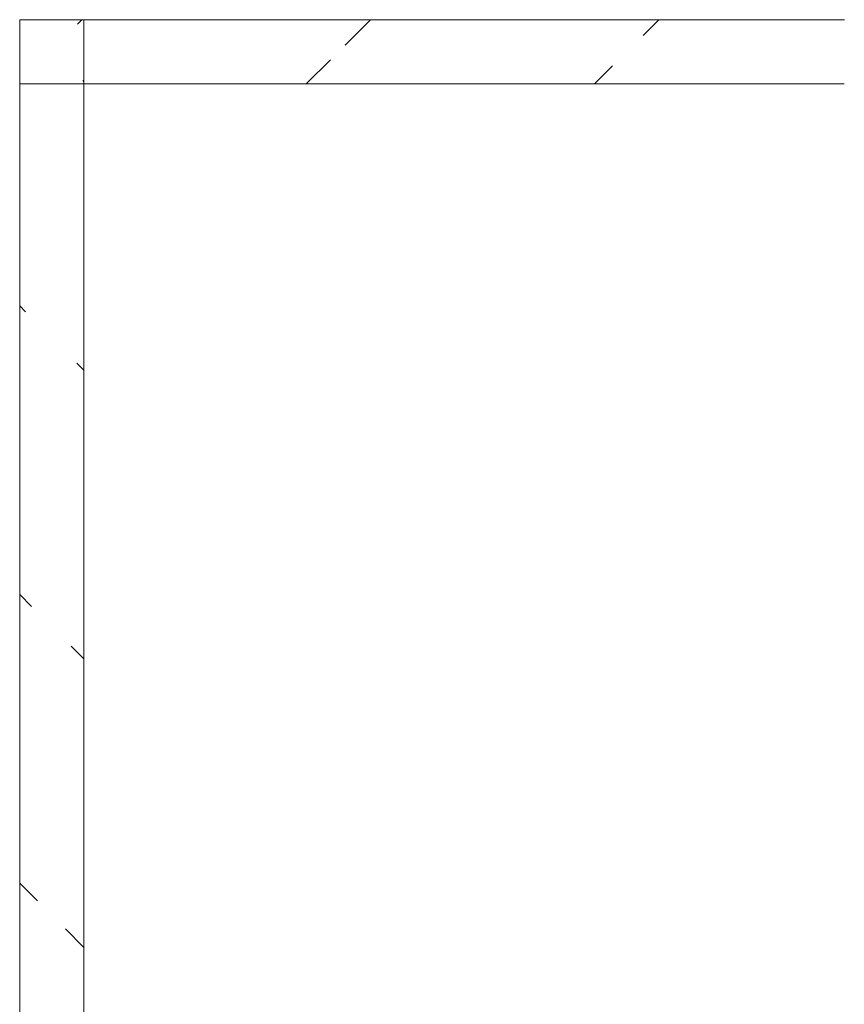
# Model space of a CAD drawing. Header units: millimetres. Extents: x -7955266 to 72030, y -46136 to 9299934.
# Tile 89 of 203: x -5143406 to -5142123, y 6619147 to 6620679. Entities that reach past the tile are written whole.
import ezdxf

# ---------------------------------------------------------------- set-up
doc = ezdxf.new("R2010")
doc.units = ezdxf.units.MM
doc.header["$LTSCALE"] = 10
doc.layers.add('IE_trasy kablowe', color=6, linetype='Continuous', lineweight=18)

msp = doc.modelspace()

# ---------------------------------------------------------------- hatches: boundary and pattern name
at = {"layer": 'IE_trasy kablowe'}
h = msp.add_hatch(dxfattribs=at)
h.set_pattern_fill('ANSI31', color=256, scale=100, angle=90, style=0)
h.set_pattern_definition([(135, (-5148220.12, 6600351.06), (-224.5064, -224.5064), [])])
edge = h.paths.add_edge_path()
edge.add_line((-5143306.1, 6615735.2), (-5143306.1, 6620678.6))
edge.add_line((-5143406.1, 6615735.2), (-5143406.1, 6620678.6))
h = msp.add_hatch(dxfattribs=at)
h.set_pattern_fill('ANSI31', color=256, scale=100, angle=180, style=0)
h.set_pattern_definition([(225, (-5123078.5, 6615764.6), (224.5064, -224.5064), [])])
edge = h.paths.add_edge_path()
edge.add_line((-5142122.7, 6620578.6), (-5143406.1, 6620578.6))
edge.add_line((-5142122.5, 6620678.6), (-5143406.1, 6620678.6))

# ---------------------------------------------------------------- linework, layer by layer
for p, q in [((-5143406.1, 6615735.2), (-5143406.1, 6620678.6)), ((-5142122.5, 6620678.6), (-5143406.1, 6620678.6)), ((-5143306.1, 6615735.2), (-5143306.1, 6620678.6)), ((-5142122.7, 6620578.6), (-5143406.1, 6620578.6))]:
    msp.add_line(p, q, dxfattribs=at)

doc.saveas('drawing.dxf')
